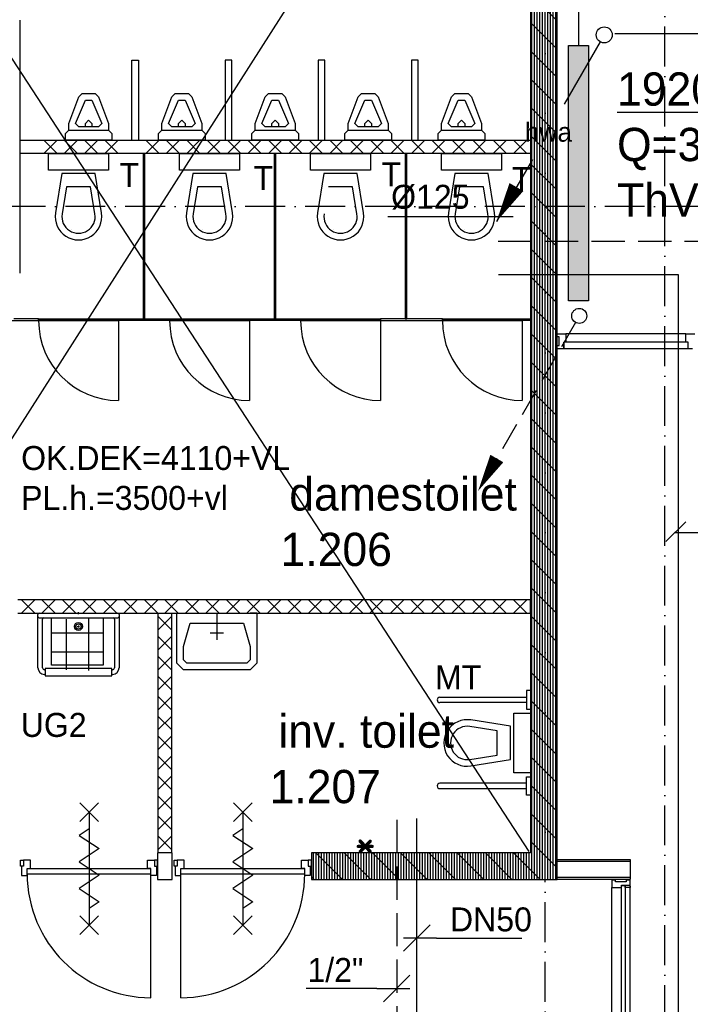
# Model space of a CAD drawing. Extents: x -41378 to 114803, y -24080 to 82188.
# Tile 55 of 137: x 11845 to 16882, y 45834 to 53231. Entities that reach past the tile are written whole.
import ezdxf
from ezdxf.enums import TextEntityAlignment as Align

# ---------------------------------------------------------------- set-up
doc = ezdxf.new("R2010")
doc.units = 0
doc.header["$LTSCALE"] = 50
for name, pattern in [('2322107', [2000, 1000, 1000]), ('2322108', [7, 5, -2]), ('2322122', [47, 40, -7]), ('DASHDOT', [9, 6, -1.5, 0, -1.5])]:
    doc.linetypes.add(name, pattern=pattern)
doc.layers.get('0').update_dxf_attribs({"linetype": 'CONTINUOUS'})
for name, color, linetype in [('AL$7----_STRAMIEN', 1, 'DASHDOT'), ('AL22----_BINNENWAND', 7, 'CONTINUOUS'), ('AL22----_CAMPINGWANDJE', 1, 'CONTINUOUS'), ('AL28----_KONSTRUKTIE', 3, 'CONTINUOUS'), ('AL31----_BUITENKOZ', 7, 'CONTINUOUS'), ('AL32----_BINNENKOZ', 7, 'CONTINUOUS'), ('AL32----_DRAAIRICHTING', 1, 'CONTINUOUS'), ('AL65----_BEVEILIGING', 7, 'CONTINUOUS'), ('AL74----_INRSANITAIR', 7, 'CONTINUOUS'), ('ALXA1---_RASTER50', 12, 'CONTINUOUS'), ('ALXA7---_KALKZVUIL', 1, 'CONTINUOUS'), ('ALXAB---_PREFABBETON', 1, 'CONTINUOUS'), ('ALXOU---_GLAS', 7, 'CONTINUOUS'), ('BOUW', 8, 'CONTINUOUS'), ('MAATV-SPARING', 1, 'CONTINUOUS'), ('WI561---', 1, 'CONTINUOUS'), ('WL521---', 4, 'CONTINUOUS'), ('WL561---', 4, 'CONTINUOUS'), ('WL561---_AANVOER', 4, 'CONTINUOUS'), ('WL561---_RETOUR', 4, 'CONTINUOUS'), ('WM$1----', 1, 'CONTINUOUS'), ('WM541---', 1, 'CONTINUOUS'), ('WM561---', 1, 'CONTINUOUS'), ('WM570---', 1, 'CONTINUOUS')]:
    doc.layers.add(name, color=color, linetype=linetype)
doc.layers.get('0').freeze()
doc.styles.add('BURO-018', font='BUROFONT.shx', dxfattribs={"height": 90})
doc.styles.add('BURO-025', font='BUROFONT.shx', dxfattribs={"height": 250})
doc.styles.get("Standard").update_dxf_attribs({"font": 'ISOCP'})

# ---------------------------------------------------------------- blocks, each defined once
blk = doc.blocks.new('LDV2')
at = {"color": 0, "linetype": 'CONTINUOUS'}
for p, q in [((-0.25, -0.433), (-2.5, -4.33)), ((-4.5, -7.794), (-6.75, -11.691))]:
    blk.add_line(p, q, dxfattribs=at)
blk.add_lwpolyline([(-6.75, -11.691, 0, 1, 0), (-5.5, -9.526, 1, 1, 0)], format="xyseb", dxfattribs=at)
blk.add_circle((0, 0), 0.5, dxfattribs=at)
at = {"color": 0, "linetype": 'CONTINUOUS', "style": 'BURO-018'}
blk.add_attdef('LD_TEXT1', text='', height=1.8, dxfattribs=at).set_placement((-3.5, -6.062), align=Align.MIDDLE)
blk = doc.blocks.new('LDV2108')
at = {"color": 0, "linetype": 'CONTINUOUS'}
for p, q in [((-0.25, -0.433), (-1.187, -2.057)), ((-1.562, -2.706), (-2.5, -4.33)), ((-2.875, -4.98), (-3.812, -6.603)), ((-4.187, -7.253), (-5.125, -8.877)), ((-5.5, -9.526), (-6.437, -11.15))]:
    blk.add_line(p, q, dxfattribs=at)
blk.add_lwpolyline([(-6.75, -11.691, 0, 1, 0), (-5.5, -9.526, 1, 1, 0)], format="xyseb", dxfattribs=at)
blk.add_circle((0, 0), 0.5, dxfattribs=at)
blk = doc.blocks.new('CVRINFO2')
at = {"color": 0, "linetype": 'CONTINUOUS', "style": 'BURO-025'}
for tag, p in [('CV_TEXT125', (0, 0)), ('CV_TEXT225', (0, -4.167)), ('CV_TEXT325', (0, -8.333)), ('CV_TEXT425', (0, -12.5))]:
    blk.add_attdef(tag, p, '', height=2.5, dxfattribs=at)
blk = doc.blocks.new('*U263', base_point=(14676.5, 45951.7))
at = {"color": 0, "linetype": 'CONTINUOUS'}
for p, q in [((14776.5, 46051.7), (14576.5, 45851.7)), ((14526.5, 45951.7), (13996.5, 45951.7)), ((14526.5, 45951.7), (14776.5, 45951.7))]:
    blk.add_line(p, q, dxfattribs=at)
at = {"color": 0, "linetype": 'CONTINUOUS', "style": 'BURO-018'}
blk.add_text('1/2"', height=180, dxfattribs=at).set_placement((14426.5, 46001.7), align=Align.RIGHT)
blk = doc.blocks.new('*U264', base_point=(14826.9, 46331.8))
at = {"color": 0, "linetype": 'CONTINUOUS'}
for p, q in [((14926.9, 46431.8), (14726.9, 46231.8)), ((14976.9, 46331.8), (14726.9, 46331.8)), ((14976.9, 46331.8), (15616.8, 46331.8))]:
    blk.add_line(p, q, dxfattribs=at)
at = {"color": 0, "linetype": 'CONTINUOUS', "style": 'BURO-018'}
blk.add_text('DN50', height=180, dxfattribs=at).set_placement((15076.9, 46381.8))

msp = doc.modelspace()

# ---------------------------------------------------------------- hatches: boundary and pattern name
at = {"layer": 'WL561---'}
h = msp.add_hatch(color=256, dxfattribs=at)
h.paths.add_polyline_path([(16116.6, 52910.8), (15966.6, 52651), (15966.6, 51827.3), (16116.6, 51827.3)])
h.paths.add_polyline_path([(16116.6, 51567.2), (15966.6, 51567.2), (15966.6, 51315.4), (16116.6, 51315.4)])
h.paths.add_polyline_path([(16116.6, 51827.3), (15966.6, 51827.3), (15966.6, 51567.2), (16116.6, 51567.2)])
h.paths.add_polyline_path([(16116.6, 51315.4), (15966.6, 51315.4), (15966.6, 51118.6), (16116.6, 51118.6)])
h.paths.add_polyline_path([(16116.6, 52910.8), (16116.6, 53038.6), (15966.6, 53038.6), (15966.6, 52651)])
h.paths.add_polyline_path([(15610.5, 52278), (16021, 52278), (16021, 52501.5), (15610.5, 52501.5)], flags=9)

# ---------------------------------------------------------------- linework, layer by layer
at = {"layer": 'AL$7----_STRAMIEN', "color": 1}
for p, q in [((16691, 41627.3), (16691, 80064.7)), ((112410.4, 51827.3), (-35182.3, 51827.3))]:
    msp.add_line(p, q, dxfattribs=at)
msp.add_lwpolyline([(15791, 24247), (15791, 64727.3)], dxfattribs=at)
at = {"layer": 'AL22----_BINNENWAND', "color": 8}
for p, q in [((11845, 53227), (11845, 51326.8)), ((11845, 52326.8), (15681, 52326.8)), ((15681, 52326.8), (15681, 52226.8)), ((15681, 52226.8), (11845, 52226.8)), ((15681, 48872.5), (11831, 48872.5)), ((15681, 48772.5), (15681, 48872.5)), ((11831, 48772.5), (15681, 48772.5)), ((12884.2, 46972.3), (12884.2, 48772.5)), ((12884.2, 48772.5), (12984.2, 48772.5)), ((12984.2, 48772.5), (12984.2, 46972.3)), ((12984.2, 46972.3), (12884.2, 46972.3)), ((15881, 46772.5), (15881, 46922.5)), ((15881, 46922.5), (16431, 46922.5)), ((16431, 46922.5), (16431, 46772.5)), ((16431, 46772.5), (15881, 46772.5))]:
    msp.add_line(p, q, dxfattribs=at)
at = {"layer": 'AL22----_BINNENWAND', "color": 8, "linetype": 'CONTINUOUS'}
for p, q in [((16431, 46907.5), (15881, 46907.5)), ((16431, 46787.5), (15881, 46787.5))]:
    msp.add_line(p, q, dxfattribs=at)
at = {"layer": 'AL22----_CAMPINGWANDJE', "color": 8}
for p, q in [((12772.5, 52226.8), (12772.5, 50983.3)), ((12785.5, 52226.8), (12772.5, 52226.8)), ((12785.5, 50983.3), (12785.5, 52226.8)), ((13756.5, 52226.8), (13756.5, 50983.3)), ((13769.5, 52226.8), (13756.5, 52226.8)), ((13769.5, 50983.3), (13769.5, 52226.8)), ((14740.5, 52226.8), (14740.5, 50983.3)), ((14753.5, 52226.8), (14740.5, 52226.8)), ((14753.5, 50983.3), (14753.5, 52226.8)), ((11788.5, 50970.3), (11987, 50970.3)), ((11987, 50983.3), (11801.5, 50983.3)), ((11987, 50970.3), (11987, 50983.3)), ((12772.5, 50983.3), (12785.5, 50983.3)), ((13756.5, 50983.3), (13769.5, 50983.3)), ((15020, 50983.3), (14555, 50983.3)), ((14555, 50983.3), (14555, 50970.3)), ((14555, 50970.3), (15020, 50970.3)), ((14740.5, 50983.3), (14753.5, 50983.3)), ((15020, 50970.3), (15020, 50983.3)), ((15620, 50983.3), (15680, 50983.3)), ((15620, 50970.3), (15620, 50983.3)), ((15680, 50970.3), (15620, 50970.3)), ((15680, 50983.3), (15680, 50970.3))]:
    msp.add_line(p, q, dxfattribs=at)
at = {"layer": 'AL28----_KONSTRUKTIE', "color": 8, "linetype": 'CONTINUOUS'}
for p, q in [((15881, 46772.3), (15881, 56372.3)), ((15681, 56172.3), (15681, 46972.3)), ((15681, 46972.3), (14035.7, 46972.3)), ((14035.7, 46972.3), (14035.7, 46772.3)), ((14035.7, 46772.3), (15881, 46772.3))]:
    msp.add_line(p, q, dxfattribs=at)
at = {"layer": 'AL28----_KONSTRUKTIE', "color": 8}
for p, q in [((12989.7, 46972.3), (12881, 46972.3)), ((12881, 46972.3), (12881, 46772.3)), ((12989.7, 46772.3), (12989.7, 46972.3)), ((12881, 46772.3), (12989.7, 46772.3))]:
    msp.add_line(p, q, dxfattribs=at)
at = {"layer": 'AL31----_BUITENKOZ', "color": 8, "linetype": 'CONTINUOUS'}
for p, q in [((16298, 46767.5), (16292, 46767.5)), ((16292, 46767.5), (16292, 46748.5)), ((16312, 46767.5), (16298, 46767.5)), ((16321, 46767.5), (16312, 46767.5)), ((16312, 46767.5), (16312, 46767.5)), ((16321, 46753.5), (16321, 46767.5)), ((16401, 46753.5), (16321, 46753.5)), ((16411, 46767.5), (16401, 46767.5)), ((16401, 46767.5), (16401, 46753.5)), ((16425, 46767.5), (16411, 46767.5)), ((16411, 46767.5), (16411, 46767.5)), ((16431, 46767.5), (16425, 46767.5)), ((16431, 46728.5), (16431, 46767.5)), ((16292, 46748.5), (16292, 46711.5)), ((16292, 46711.5), (16299, 46711.5)), ((16299, 46711.5), (16303, 46711.5)), ((16303, 46711.5), (16311, 46711.5)), ((16311, 46711.5), (16364, 46711.5)), ((16364, 46711.5), (16364, 46728.5)), ((16364, 46728.5), (16431, 46728.5)), ((16394, 46728.5), (16426, 46728.5)), ((16394, 46711.5), (16394, 46728.5)), ((16431, 46711.5), (16394, 46711.5)), ((16426, 46728.5), (16426, 46723.5)), ((16426, 46723.5), (16431, 46723.5)), ((16431, 46723.5), (16431, 46711.5))]:
    msp.add_line(p, q, dxfattribs=at)
at = {"layer": 'AL31----_BUITENKOZ', "color": 8}
for p, q in [((16292, 45497.5), (16292, 46711.5)), ((16431, 45497.5), (16431, 46711.5))]:
    msp.add_line(p, q, dxfattribs=at)
at = {"layer": 'AL32----_BINNENKOZ', "color": 8}
for p, q in [((11987, 50983.3), (12587, 50983.3)), ((11987, 50970.3), (11987, 50983.3)), ((12587, 50970.3), (11987, 50970.3)), ((12587, 50983.3), (12587, 50970.3)), ((12971, 50983.3), (13571, 50983.3)), ((12971, 50970.3), (12971, 50983.3)), ((13571, 50970.3), (12971, 50970.3)), ((13571, 50983.3), (13571, 50970.3)), ((13955, 50983.3), (14555, 50983.3)), ((13955, 50970.3), (13955, 50983.3)), ((14555, 50970.3), (13955, 50970.3)), ((14555, 50983.3), (14555, 50970.3)), ((15020, 50983.3), (15620, 50983.3)), ((15020, 50970.3), (15020, 50983.3)), ((15620, 50970.3), (15020, 50970.3)), ((15620, 50983.3), (15620, 50970.3)), ((15881, 50849.5), (15881, 50871.5)), ((15881, 50871.5), (15948, 50871.5)), ((15897, 50849.5), (15881, 50849.5)), ((15897, 50782.5), (15897, 50849.5)), ((15948, 50871.5), (15948, 50808.5)), ((16848.5, 50871.5), (15948, 50871.5)), ((16848.5, 50808.5), (16848.5, 50871.5)), ((16848.5, 50871.5), (16915.5, 50871.5)), ((15881, 50757.5), (15881, 50782.5)), ((15881, 50782.5), (15897, 50782.5)), ((15931, 50757.5), (15881, 50757.5)), ((15931, 50757.5), (15931, 50808.5)), ((15948, 50808.5), (15931, 50808.5)), ((15931, 50808.5), (15931, 50757.5)), ((16865.5, 50757.5), (15931, 50757.5)), ((16848.5, 50808.5), (15948, 50808.5)), ((16865.5, 50808.5), (16848.5, 50808.5)), ((16865.5, 50757.5), (16865.5, 50808.5)), ((16898.5, 50757.5), (16865.5, 50757.5)), ((11851, 46872.3), (11851, 46916.3)), ((11851, 46916.3), (11874, 46916.3)), ((11926, 46916.3), (11874, 46916.3)), ((11874, 46916.3), (11874, 46872.3)), ((11926, 46853.3), (11926, 46916.3)), ((12806, 46853.3), (12806, 46916.3)), ((12806, 46916.3), (12858, 46916.3)), ((12881, 46916.3), (12858, 46916.3)), ((12858, 46916.3), (12858, 46872.3)), ((12881, 46872.3), (12881, 46916.3)), ((13005.7, 46872.3), (13005.7, 46916.3)), ((13005.7, 46916.3), (13028.7, 46916.3)), ((13080.7, 46916.3), (13028.7, 46916.3)), ((13028.7, 46916.3), (13028.7, 46872.3)), ((13080.7, 46853.3), (13080.7, 46916.3)), ((13960.7, 46853.3), (13960.7, 46916.3)), ((13960.7, 46916.3), (14012.7, 46916.3)), ((14035.7, 46916.3), (14012.7, 46916.3)), ((14012.7, 46916.3), (14012.7, 46872.3)), ((14035.7, 46872.3), (14035.7, 46916.3)), ((11874, 46872.3), (11851, 46872.3)), ((11874, 46872.3), (11859, 46872.3)), ((11859, 46872.3), (11859, 46802.3)), ((11901, 46853.3), (12831, 46853.3)), ((11901, 46802.3), (11901, 46853.3)), ((11901, 46853.3), (11926, 46853.3)), ((12831, 46853.3), (12806, 46853.3)), ((12831, 46802.3), (12831, 46853.3)), ((12858, 46872.3), (12881, 46872.3)), ((12858, 46872.3), (12873, 46872.3)), ((12873, 46872.3), (12873, 46802.3)), ((13028.7, 46872.3), (13005.7, 46872.3)), ((13028.7, 46872.3), (13013.7, 46872.3)), ((13013.7, 46872.3), (13013.7, 46802.3)), ((13055.7, 46802.3), (13055.7, 46853.3)), ((13055.7, 46853.3), (13080.7, 46853.3)), ((13055.7, 46853.3), (13985.7, 46853.3)), ((13985.7, 46853.3), (13960.7, 46853.3)), ((13985.7, 46802.3), (13985.7, 46853.3)), ((14012.7, 46872.3), (14035.7, 46872.3)), ((14012.7, 46872.3), (14027.7, 46872.3)), ((14027.7, 46872.3), (14027.7, 46802.3)), ((11859, 46802.3), (11901, 46802.3)), ((11901, 46813.3), (12831, 46813.3)), ((12831, 45883.3), (12831, 46813.3)), ((12873, 46802.3), (12831, 46802.3)), ((13013.7, 46802.3), (13055.7, 46802.3)), ((13055.7, 45883.3), (13055.7, 46813.3)), ((13055.7, 46813.3), (13985.7, 46813.3)), ((14027.7, 46802.3), (13985.7, 46802.3))]:
    msp.add_line(p, q, dxfattribs=at)
for centre, start, end in [((12831, 46813.3), 180, 270), ((13055.7, 46813.3), 270, 0)]:
    msp.add_arc(centre, 930, start, end, dxfattribs=at)
at = {"layer": 'AL32----_DRAAIRICHTING', "color": 8}
for p, q in [((11987, 50970.3), (12587, 50970.3)), ((12587, 50970.3), (12587, 50983.3)), ((12587, 50983.3), (12971, 50983.3)), ((12587, 50970.3), (12587, 50370.3)), ((12971, 50970.3), (12587, 50970.3)), ((12971, 50983.3), (12971, 50970.3)), ((12971, 50970.3), (13571, 50970.3)), ((13571, 50970.3), (13571, 50983.3)), ((13571, 50983.3), (13955, 50983.3)), ((13955, 50970.3), (13571, 50970.3)), ((13571, 50970.3), (13571, 50370.3)), ((13955, 50983.3), (13955, 50970.3)), ((13955, 50970.3), (14555, 50970.3)), ((14555, 50970.3), (14555, 50370.3)), ((15020, 50970.3), (15620, 50970.3)), ((15620, 50970.3), (15620, 50370.3))]:
    msp.add_line(p, q, dxfattribs=at)
for centre in [(12587, 50970.3), (13571, 50970.3), (14555, 50970.3), (15620, 50970.3)]:
    msp.add_arc(centre, 600, 180, 270, dxfattribs=at)
at = {"layer": 'AL65----_BEVEILIGING', "color": 8, "linetype": 'CONTINUOUS'}
for p, q in [((12436, 47348.3), (12296, 47208.3)), ((12296, 47348.3), (12436, 47208.3)), ((12366, 47278.3), (12366, 46428.3)), ((12366, 47153.3), (12291, 47103.3)), ((12291, 47103.3), (12441, 47003.3)), ((12441, 47003.3), (12366, 46953.3)), ((12366, 46953.3), (12291, 46903.3)), ((12291, 46903.3), (12441, 46803.3)), ((12441, 46803.3), (12366, 46753.3)), ((12366, 46753.3), (12291, 46703.3)), ((12291, 46703.3), (12441, 46603.3)), ((12441, 46603.3), (12366, 46553.3)), ((12436, 46498.3), (12296, 46358.3)), ((12296, 46498.3), (12436, 46358.3))]:
    msp.add_line(p, q, dxfattribs=at)
for points in [[(13450.7, 47348.3), (13590.7, 47208.3)], [(13590.7, 47348.3), (13450.7, 47208.3)], [(13520.7, 47278.3), (13520.7, 46428.3)], [(13520.7, 47153.3), (13445.7, 47103.3), (13595.7, 47003.3), (13520.7, 46953.3)], [(13520.7, 46953.3), (13445.7, 46903.3), (13595.7, 46803.3), (13520.7, 46753.3)], [(13520.7, 46753.3), (13445.7, 46703.3), (13595.7, 46603.3), (13520.7, 46553.3)], [(13450.7, 46498.3), (13590.7, 46358.3)], [(13590.7, 46498.3), (13450.7, 46358.3)]]:
    msp.add_lwpolyline(points, dxfattribs=at)
at = {"layer": 'AL74----_INRSANITAIR', "color": 8}
for p, q in [((12688, 52326.8), (12688, 52926.8)), ((12688, 52926.8), (12738, 52926.8)), ((12738, 52926.8), (12738, 52326.8)), ((13388, 52926.8), (13388, 52326.8)), ((13438, 52926.8), (13388, 52926.8)), ((13438, 52326.8), (13438, 52926.8)), ((14088, 52926.8), (14088, 52326.8)), ((14138, 52926.8), (14088, 52926.8)), ((14138, 52326.8), (14138, 52926.8)), ((14788, 52926.8), (14788, 52326.8)), ((14838, 52926.8), (14788, 52926.8)), ((14838, 52326.8), (14838, 52926.8)), ((13388, 52326.8), (13438, 52326.8)), ((14088, 52326.8), (14138, 52326.8)), ((14788, 52326.8), (14838, 52326.8)), ((11981.5, 48362.5), (11981.5, 48762.5)), ((11991.5, 48772.5), (12581.5, 48772.5)), ((12286.5, 48765.2), (12286.5, 48779.8)), ((12591.5, 48762.5), (12591.5, 48362.5)), ((11991.5, 48737.5), (12581.5, 48737.5)), ((12016.5, 48362.5), (12016.5, 48727.5)), ((12286.5, 48680.4), (12286.5, 48664.5)), ((12556.5, 48727.5), (12556.5, 48362.5)), ((12276.9, 48672.5), (12295.4, 48672.5)), ((12036.5, 48347.5), (12031.5, 48347.5)), ((12036.5, 48312.5), (12031.5, 48312.5)), ((12536.5, 48357.5), (12036.5, 48357.5)), ((12036.5, 48357.5), (12036.5, 48302.5)), ((12536.5, 48302.5), (12536.5, 48357.5)), ((12541.5, 48347.5), (12536.5, 48347.5)), ((12541.5, 48312.5), (12536.5, 48312.5)), ((12036.5, 48302.5), (12536.5, 48302.5)), ((15681, 48190.6), (15651.8, 48190.6)), ((15651.8, 48190.6), (15651.8, 48050.6)), ((15001, 48140.6), (15651.8, 48140.6)), ((15651.8, 48100.6), (15001, 48100.6)), ((15651.8, 48050.6), (15681, 48050.6)), ((15651.8, 47494.1), (15001, 47494.1)), ((15651.8, 47404.1), (15651.8, 47544.1)), ((15651.8, 47544.1), (15681, 47544.1)), ((15001, 47454.1), (15651.8, 47454.1)), ((15681, 47404.1), (15651.8, 47404.1))]:
    msp.add_line(p, q, dxfattribs=at)
at = {"layer": 'AL74----_INRSANITAIR', "color": 8, "linetype": 'CONTINUOUS'}
for p, q in [((12288, 52651.8), (12313, 52676.8)), ((12313, 52676.8), (12413, 52676.8)), ((12413, 52676.8), (12413, 52676.8)), ((12413, 52676.8), (12438, 52651.8)), ((12988, 52651.8), (13013, 52676.8)), ((13013, 52676.8), (13113, 52676.8)), ((13113, 52676.8), (13113, 52676.8)), ((13113, 52676.8), (13138, 52651.8)), ((13688, 52651.8), (13713, 52676.8)), ((13713, 52676.8), (13813, 52676.8)), ((13813, 52676.8), (13813, 52676.8)), ((13813, 52676.8), (13838, 52651.8)), ((14388, 52651.8), (14413, 52676.8)), ((14413, 52676.8), (14513, 52676.8)), ((14513, 52676.8), (14513, 52676.8)), ((14513, 52676.8), (14538, 52651.8)), ((15088, 52651.8), (15113, 52676.8)), ((15113, 52676.8), (15213, 52676.8)), ((15213, 52676.8), (15213, 52676.8)), ((15213, 52676.8), (15238, 52651.8)), ((12213, 52451.8), (12288, 52651.8)), ((12263, 52451.8), (12338, 52626.8)), ((12288, 52651.8), (12288, 52651.8)), ((12338, 52626.8), (12388, 52626.8)), ((12388, 52626.8), (12463, 52451.8)), ((12438, 52651.8), (12513, 52451.8)), ((12913, 52451.8), (12988, 52651.8)), ((12963, 52451.8), (13038, 52626.8)), ((12988, 52651.8), (12988, 52651.8)), ((13038, 52626.8), (13088, 52626.8)), ((13088, 52626.8), (13163, 52451.8)), ((13138, 52651.8), (13213, 52451.8)), ((13613, 52451.8), (13688, 52651.8)), ((13663, 52451.8), (13738, 52626.8)), ((13688, 52651.8), (13688, 52651.8)), ((13738, 52626.8), (13788, 52626.8)), ((13788, 52626.8), (13863, 52451.8)), ((13838, 52651.8), (13913, 52451.8)), ((14313, 52451.8), (14388, 52651.8)), ((14363, 52451.8), (14438, 52626.8)), ((14388, 52651.8), (14388, 52651.8)), ((14438, 52626.8), (14488, 52626.8)), ((14488, 52626.8), (14563, 52451.8)), ((14538, 52651.8), (14613, 52451.8)), ((15013, 52451.8), (15088, 52651.8)), ((15063, 52451.8), (15138, 52626.8)), ((15088, 52651.8), (15088, 52651.8)), ((15138, 52626.8), (15188, 52626.8)), ((15188, 52626.8), (15263, 52451.8)), ((15238, 52651.8), (15313, 52451.8)), ((12213, 52401.8), (12213, 52451.8)), ((12288, 52426.8), (12263, 52451.8)), ((12263, 52451.8), (12263, 52451.8)), ((12338, 52451.8), (12363, 52476.8)), ((12338, 52426.8), (12338, 52451.8)), ((12363, 52476.8), (12388, 52451.8)), ((12388, 52451.8), (12388, 52426.8)), ((12463, 52451.8), (12438, 52426.8)), ((12513, 52451.8), (12513, 52401.8)), ((12913, 52401.8), (12913, 52451.8)), ((12988, 52426.8), (12963, 52451.8)), ((12963, 52451.8), (12963, 52451.8)), ((13038, 52451.8), (13063, 52476.8)), ((13038, 52426.8), (13038, 52451.8)), ((13063, 52476.8), (13088, 52451.8)), ((13088, 52451.8), (13088, 52426.8)), ((13163, 52451.8), (13138, 52426.8)), ((13213, 52451.8), (13213, 52401.8)), ((13613, 52401.8), (13613, 52451.8)), ((13688, 52426.8), (13663, 52451.8)), ((13663, 52451.8), (13663, 52451.8)), ((13738, 52451.8), (13763, 52476.8)), ((13738, 52426.8), (13738, 52451.8)), ((13763, 52476.8), (13788, 52451.8)), ((13788, 52451.8), (13788, 52426.8)), ((13863, 52451.8), (13838, 52426.8)), ((13913, 52451.8), (13913, 52401.8)), ((14313, 52401.8), (14313, 52451.8)), ((14388, 52426.8), (14363, 52451.8)), ((14363, 52451.8), (14363, 52451.8)), ((14438, 52451.8), (14463, 52476.8)), ((14438, 52426.8), (14438, 52451.8)), ((14463, 52476.8), (14488, 52451.8)), ((14488, 52451.8), (14488, 52426.8)), ((14563, 52451.8), (14538, 52426.8)), ((14613, 52451.8), (14613, 52401.8)), ((15013, 52401.8), (15013, 52451.8)), ((15088, 52426.8), (15063, 52451.8)), ((15063, 52451.8), (15063, 52451.8)), ((15138, 52451.8), (15163, 52476.8)), ((15138, 52426.8), (15138, 52451.8)), ((15163, 52476.8), (15188, 52451.8)), ((15188, 52451.8), (15188, 52426.8)), ((15263, 52451.8), (15238, 52426.8)), ((15313, 52451.8), (15313, 52401.8)), ((12188, 52376.8), (12213, 52401.8)), ((12188, 52326.8), (12188, 52376.8)), ((12213, 52401.8), (12213, 52401.8)), ((12213, 52401.8), (12513, 52401.8)), ((12438, 52426.8), (12288, 52426.8)), ((12513, 52401.8), (12538, 52376.8)), ((12538, 52376.8), (12538, 52326.8)), ((12888, 52376.8), (12913, 52401.8)), ((12888, 52326.8), (12888, 52376.8)), ((12913, 52401.8), (12913, 52401.8)), ((12913, 52401.8), (13213, 52401.8)), ((13138, 52426.8), (12988, 52426.8)), ((13213, 52401.8), (13238, 52376.8)), ((13238, 52376.8), (13238, 52326.8)), ((13588, 52376.8), (13613, 52401.8)), ((13588, 52326.8), (13588, 52376.8)), ((13613, 52401.8), (13613, 52401.8)), ((13613, 52401.8), (13913, 52401.8)), ((13838, 52426.8), (13688, 52426.8)), ((13913, 52401.8), (13938, 52376.8)), ((13938, 52376.8), (13938, 52326.8)), ((14288, 52376.8), (14313, 52401.8)), ((14288, 52326.8), (14288, 52376.8)), ((14313, 52401.8), (14313, 52401.8)), ((14313, 52401.8), (14613, 52401.8)), ((14538, 52426.8), (14388, 52426.8)), ((14613, 52401.8), (14638, 52376.8)), ((14638, 52376.8), (14638, 52326.8)), ((14988, 52376.8), (15013, 52401.8)), ((14988, 52326.8), (14988, 52376.8)), ((15013, 52401.8), (15013, 52401.8)), ((15013, 52401.8), (15313, 52401.8)), ((15238, 52426.8), (15088, 52426.8)), ((15313, 52401.8), (15338, 52376.8)), ((15338, 52376.8), (15338, 52326.8)), ((12538, 52326.8), (12188, 52326.8)), ((13238, 52326.8), (12888, 52326.8)), ((13938, 52326.8), (13588, 52326.8)), ((14638, 52326.8), (14288, 52326.8)), ((15338, 52326.8), (14988, 52326.8)), ((12062, 52101.8), (12062, 52226.8)), ((12062, 52226.8), (12512, 52226.8)), ((12512, 52226.8), (12512, 52101.8)), ((13046, 52101.8), (13046, 52226.8)), ((13046, 52226.8), (13496, 52226.8)), ((13496, 52226.8), (13496, 52101.8)), ((14030, 52101.8), (14030, 52226.8)), ((14030, 52226.8), (14480, 52226.8)), ((14480, 52226.8), (14480, 52101.8)), ((15014, 52101.8), (15014, 52226.8)), ((15014, 52226.8), (15464, 52226.8)), ((15464, 52226.8), (15464, 52101.8)), ((12512, 52101.8), (12062, 52101.8)), ((13496, 52101.8), (13046, 52101.8)), ((14480, 52101.8), (14030, 52101.8)), ((15464, 52101.8), (15014, 52101.8)), ((12162, 52076.8), (12114.2, 51779.6)), ((12412, 52076.8), (12162, 52076.8)), ((12459.8, 51779.6), (12412, 52076.8)), ((13146, 52076.8), (13098.2, 51779.6)), ((13396, 52076.8), (13146, 52076.8)), ((13443.8, 51779.6), (13396, 52076.8)), ((14130, 52076.8), (14082.2, 51779.6)), ((14380, 52076.8), (14130, 52076.8)), ((14427.8, 51779.6), (14380, 52076.8)), ((15114, 52076.8), (15066.2, 51779.6)), ((15364, 52076.8), (15114, 52076.8)), ((15411.8, 51779.6), (15364, 52076.8)), ((12196.6, 51976.8), (12163.6, 51771.7)), ((12377.4, 51976.8), (12196.6, 51976.8)), ((12410.4, 51771.7), (12377.4, 51976.8)), ((13180.6, 51976.8), (13147.6, 51771.7)), ((13361.4, 51976.8), (13180.6, 51976.8)), ((13394.4, 51771.7), (13361.4, 51976.8)), ((14345.4, 51976.8), (14164.6, 51976.8)), ((14378.4, 51771.7), (14345.4, 51976.8)), ((15148.6, 51976.8), (15115.6, 51771.7)), ((15329.4, 51976.8), (15148.6, 51976.8)), ((15362.4, 51771.7), (15329.4, 51976.8)), ((12112, 51826.8), (12112, 51826.8)), ((15064, 51826.8), (15064, 51826.8)), ((12237, 51651.8), (12237, 51651.8)), ((13221, 51651.8), (13221, 51651.8)), ((14205, 51651.8), (14205, 51651.8)), ((15189, 51651.8), (15189, 51651.8)), ((13026.2, 48522.5), (13026.2, 48772.5)), ((13026.2, 48772.5), (13626.2, 48772.5)), ((13626.2, 48772.5), (13576.2, 48772.5)), ((13626.2, 48772.5), (13626.2, 48522.5)), ((12085, 48381.6), (12085, 48731.7)), ((12193.6, 48728.4), (12193.6, 48346)), ((12362.8, 48731.7), (12362.8, 48342.7)), ((12473, 48733.3), (12473, 48381.6)), ((13076.2, 48522.5), (13126.2, 48697.5)), ((13126.2, 48697.5), (13526.2, 48697.5)), ((13526.2, 48697.5), (13576.2, 48522.5)), ((12473, 48623.1), (12085, 48623.1)), ((12473, 48480.5), (12085, 48480.5)), ((13026.2, 48397.5), (13026.2, 48522.5)), ((13076.2, 48422.5), (13076.2, 48522.5)), ((13576.2, 48522.5), (13576.2, 48422.5)), ((13626.2, 48522.5), (13626.2, 48397.5)), ((12473, 48381.6), (12085, 48381.6)), ((13076.2, 48347.5), (13026.2, 48397.5)), ((13101.2, 48397.5), (13076.2, 48422.5)), ((13076.2, 48422.5), (13076.2, 48422.5)), ((13551.2, 48397.5), (13101.2, 48397.5)), ((13101.2, 48397.5), (13101.2, 48397.5)), ((13576.2, 48422.5), (13551.2, 48397.5)), ((13551.2, 48397.5), (13551.2, 48397.5)), ((13576.2, 48422.5), (13576.2, 48422.5)), ((13626.2, 48397.5), (13576.2, 48347.5)), ((13576.2, 48347.5), (13076.2, 48347.5)), ((15556, 47572.3), (15556, 48022.3)), ((15556, 48022.3), (15681, 48022.3)), ((15681, 48022.3), (15681, 47572.3)), ((15531, 47922.3), (15233.8, 47970.1)), ((15431, 47887.8), (15225.8, 47920.7)), ((15431, 47706.9), (15431, 47887.8)), ((15531, 47672.3), (15531, 47922.3)), ((15225.8, 47673.9), (15431, 47706.9)), ((15233.8, 47624.6), (15531, 47672.3)), ((15681, 47572.3), (15556, 47572.3))]:
    msp.add_line(p, q, dxfattribs=at)
for points in [[(13326.2, 48772.5), (13326.2, 48572.5)], [(13376.2, 48622.5), (13276.2, 48622.5)]]:
    msp.add_lwpolyline(points, dxfattribs=at)
at = {"layer": 'AL74----_INRSANITAIR', "color": 8}
for radius in [30, 20]:
    msp.add_circle((12286.5, 48672.5), radius, dxfattribs=at)
at = {"layer": 'AL74----_INRSANITAIR', "color": 8, "linetype": 'CONTINUOUS'}
for centre, radius, start, end in [((12287, 51751.8), 175, 170.86729, 9.13271), ((12287, 51751.8), 125, 170.86729, 9.13271), ((13271, 51751.8), 175, 170.86729, 9.13271), ((13271, 51751.8), 125, 170.86729, 9.13271), ((14255, 51751.8), 175, 170.86729, 9.13271), ((14255, 51751.8), 125, 170.86729, 9.13271), ((15239, 51751.8), 175, 170.86729, 9.13271), ((15239, 51751.8), 125, 170.86729, 9.13271), ((15206, 47797.3), 175, 80.86729, 279.13271), ((15206, 47797.3), 125, 80.86729, 279.13271)]:
    msp.add_arc(centre, radius, start, end, dxfattribs=at)
at = {"layer": 'AL74----_INRSANITAIR', "color": 8}
for centre, radius, start, end in [((11991.5, 48762.5), 10, 90, 180), ((12581.5, 48762.5), 10, 0, 90), ((11991.5, 48747.5), 10, 180, 270), ((12026.5, 48727.5), 10, 90, 180), ((12546.5, 48727.5), 10, 0, 90), ((12581.5, 48747.5), 10, 270, 0), ((12031.5, 48362.5), 50, 180, 270), ((12031.5, 48362.5), 15, 180, 270), ((12541.5, 48362.5), 50, 270, 0), ((12541.5, 48362.5), 15, 270, 0), ((15001, 48120.6), 20, 90, 270), ((15001, 47474.1), 20, 90, 270)]:
    msp.add_arc(centre, radius, start, end, dxfattribs=at)
at = {"layer": 'ALXA1---_RASTER50', "color": 8}
for p, q in [((15691, 46772.3), (15691, 56372.3)), ((15711, 46772.3), (15711, 56372.3)), ((15731, 46772.3), (15731, 56372.3)), ((15751, 46772.3), (15751, 56372.3)), ((15771, 46772.3), (15771, 56372.3)), ((15791, 46772.3), (15791, 56372.3)), ((15811, 46772.3), (15811, 56372.3)), ((15831, 46772.3), (15831, 56372.3)), ((15851, 46772.3), (15851, 56372.3)), ((15871, 46772.3), (15871, 56372.3)), ((14051, 46772.3), (14051, 46972.3)), ((14071, 46772.3), (14071, 46972.3)), ((14091, 46772.3), (14091, 46972.3)), ((14111, 46772.3), (14111, 46972.3)), ((14131, 46772.3), (14131, 46972.3)), ((14151, 46772.3), (14151, 46972.3)), ((14171, 46772.3), (14171, 46972.3)), ((14191, 46772.3), (14191, 46972.3)), ((14211, 46772.3), (14211, 46972.3)), ((14231, 46772.3), (14231, 46972.3)), ((14251, 46772.3), (14251, 46972.3)), ((14271, 46772.3), (14271, 46972.3)), ((14291, 46772.3), (14291, 46972.3)), ((14311, 46772.3), (14311, 46972.3)), ((14331, 46772.3), (14331, 46972.3)), ((14351, 46772.3), (14351, 46972.3)), ((14371, 46772.3), (14371, 46972.3)), ((14391, 46772.3), (14391, 46972.3)), ((14411, 46772.3), (14411, 46972.3)), ((14431, 46772.3), (14431, 46972.3)), ((14451, 46772.3), (14451, 46972.3)), ((14471, 46772.3), (14471, 46972.3)), ((14491, 46772.3), (14491, 46972.3)), ((14511, 46772.3), (14511, 46972.3)), ((14531, 46772.3), (14531, 46972.3)), ((14551, 46772.3), (14551, 46972.3)), ((14571, 46772.3), (14571, 46972.3)), ((14591, 46772.3), (14591, 46972.3)), ((14611, 46772.3), (14611, 46972.3)), ((14631, 46772.3), (14631, 46972.3)), ((14651, 46772.3), (14651, 46972.3)), ((14671, 46772.3), (14671, 46972.3)), ((14691, 46772.3), (14691, 46972.3)), ((14711, 46772.3), (14711, 46972.3)), ((14731, 46772.3), (14731, 46972.3)), ((14751, 46772.3), (14751, 46972.3)), ((14771, 46772.3), (14771, 46972.3)), ((14791, 46772.3), (14791, 46972.3)), ((14811, 46772.3), (14811, 46972.3)), ((14831, 46772.3), (14831, 46972.3)), ((14851, 46772.3), (14851, 46972.3)), ((14871, 46772.3), (14871, 46972.3)), ((14891, 46772.3), (14891, 46972.3)), ((14911, 46772.3), (14911, 46972.3)), ((14931, 46772.3), (14931, 46972.3)), ((14951, 46772.3), (14951, 46972.3)), ((14971, 46772.3), (14971, 46972.3)), ((14991, 46772.3), (14991, 46972.3)), ((15011, 46772.3), (15011, 46972.3)), ((15031, 46772.3), (15031, 46972.3)), ((15051, 46772.3), (15051, 46972.3)), ((15071, 46772.3), (15071, 46972.3)), ((15091, 46772.3), (15091, 46972.3)), ((15111, 46772.3), (15111, 46972.3)), ((15131, 46772.3), (15131, 46972.3)), ((15151, 46772.3), (15151, 46972.3)), ((15171, 46772.3), (15171, 46972.3)), ((15191, 46772.3), (15191, 46972.3)), ((15211, 46772.3), (15211, 46972.3)), ((15231, 46772.3), (15231, 46972.3)), ((15251, 46772.3), (15251, 46972.3)), ((15271, 46772.3), (15271, 46972.3)), ((15291, 46772.3), (15291, 46972.3)), ((15311, 46772.3), (15311, 46972.3)), ((15331, 46772.3), (15331, 46972.3)), ((15351, 46772.3), (15351, 46972.3)), ((15371, 46772.3), (15371, 46972.3)), ((15391, 46772.3), (15391, 46972.3)), ((15411, 46772.3), (15411, 46972.3)), ((15431, 46772.3), (15431, 46972.3)), ((15451, 46772.3), (15451, 46972.3)), ((15471, 46772.3), (15471, 46972.3)), ((15491, 46772.3), (15491, 46972.3)), ((15511, 46772.3), (15511, 46972.3)), ((15531, 46772.3), (15531, 46972.3)), ((15551, 46772.3), (15551, 46972.3)), ((15571, 46772.3), (15571, 46972.3)), ((15591, 46772.3), (15591, 46972.3)), ((15611, 46772.3), (15611, 46972.3)), ((15631, 46772.3), (15631, 46972.3)), ((15651, 46772.3), (15651, 46972.3)), ((15671, 46772.3), (15671, 46972.3))]:
    msp.add_line(p, q, dxfattribs=at)
at = {"layer": 'ALXA7---_KALKZVUIL', "color": 8}
for p, q in [((12025.2, 52226.8), (12125.2, 52326.8)), ((12125.2, 52226.8), (12025.2, 52326.8)), ((12178.6, 52226.8), (12278.6, 52326.8)), ((12278.6, 52226.8), (12178.6, 52326.8)), ((12332, 52226.8), (12432, 52326.8)), ((12432, 52226.8), (12332, 52326.8)), ((12485.5, 52226.8), (12585.5, 52326.8)), ((12585.5, 52226.8), (12485.5, 52326.8)), ((12792.4, 52226.8), (12892.4, 52326.8)), ((12892.4, 52226.8), (12792.4, 52326.8)), ((12945.8, 52226.8), (13045.8, 52326.8)), ((13045.8, 52226.8), (12945.8, 52326.8)), ((13099.2, 52226.8), (13199.2, 52326.8)), ((13199.2, 52226.8), (13099.2, 52326.8)), ((13252.7, 52226.8), (13352.7, 52326.8)), ((13352.7, 52226.8), (13252.7, 52326.8)), ((13406.1, 52226.8), (13506.1, 52326.8)), ((13506.1, 52226.8), (13406.1, 52326.8)), ((13559.6, 52226.8), (13659.6, 52326.8)), ((13659.6, 52226.8), (13559.6, 52326.8)), ((13713, 52226.8), (13813, 52326.8)), ((13813, 52226.8), (13713, 52326.8)), ((13866.4, 52226.8), (13966.4, 52326.8)), ((13966.4, 52226.8), (13866.4, 52326.8)), ((14019.9, 52226.8), (14119.9, 52326.8)), ((14119.9, 52226.8), (14019.9, 52326.8)), ((14173.3, 52226.8), (14273.3, 52326.8)), ((14273.3, 52226.8), (14173.3, 52326.8)), ((14326.8, 52226.8), (14426.8, 52326.8)), ((14426.8, 52226.8), (14326.8, 52326.8)), ((14480.2, 52226.8), (14580.2, 52326.8)), ((14580.2, 52226.8), (14480.2, 52326.8)), ((14633.6, 52226.8), (14733.6, 52326.8)), ((14733.6, 52226.8), (14633.6, 52326.8)), ((14787.1, 52226.8), (14887.1, 52326.8)), ((14887.1, 52226.8), (14787.1, 52326.8)), ((14940.5, 52226.8), (15040.5, 52326.8)), ((15040.5, 52226.8), (14940.5, 52326.8)), ((15094, 52226.8), (15194, 52326.8)), ((15194, 52226.8), (15094, 52326.8)), ((15247.4, 52226.8), (15347.4, 52326.8)), ((15347.4, 52226.8), (15247.4, 52326.8)), ((15400.8, 52226.8), (15500.8, 52326.8)), ((15500.8, 52226.8), (15400.8, 52326.8)), ((15554.3, 52226.8), (15654.3, 52326.8)), ((15654.3, 52226.8), (15554.3, 52326.8)), ((11858, 48772.5), (11958, 48872.5)), ((11958, 48772.5), (11858, 48872.5)), ((12012, 48772.5), (12112, 48872.5)), ((12112, 48772.5), (12012, 48872.5)), ((12166, 48772.5), (12266, 48872.5)), ((12266, 48772.5), (12166, 48872.5)), ((12320, 48772.5), (12420, 48872.5)), ((12420, 48772.5), (12320, 48872.5)), ((12474, 48772.5), (12574, 48872.5)), ((12574, 48772.5), (12474, 48872.5)), ((12628, 48772.5), (12728, 48872.5)), ((12728, 48772.5), (12628, 48872.5)), ((12782, 48772.5), (12882, 48872.5)), ((12882, 48772.5), (12782, 48872.5)), ((12936, 48772.5), (13036, 48872.5)), ((13036, 48772.5), (12936, 48872.5)), ((13090, 48772.5), (13190, 48872.5)), ((13190, 48772.5), (13090, 48872.5)), ((13244, 48772.5), (13344, 48872.5)), ((13344, 48772.5), (13244, 48872.5)), ((13398, 48772.5), (13498, 48872.5)), ((13498, 48772.5), (13398, 48872.5)), ((13552, 48772.5), (13652, 48872.5)), ((13652, 48772.5), (13552, 48872.5)), ((13706, 48772.5), (13806, 48872.5)), ((13806, 48772.5), (13706, 48872.5)), ((13860, 48772.5), (13960, 48872.5)), ((13960, 48772.5), (13860, 48872.5)), ((14014, 48772.5), (14114, 48872.5)), ((14114, 48772.5), (14014, 48872.5)), ((14168, 48772.5), (14268, 48872.5)), ((14268, 48772.5), (14168, 48872.5)), ((14322, 48772.5), (14422, 48872.5)), ((14422, 48772.5), (14322, 48872.5)), ((14476, 48772.5), (14576, 48872.5)), ((14576, 48772.5), (14476, 48872.5)), ((14630, 48772.5), (14730, 48872.5)), ((14730, 48772.5), (14630, 48872.5)), ((14784, 48772.5), (14884, 48872.5)), ((14884, 48772.5), (14784, 48872.5)), ((14938, 48772.5), (15038, 48872.5)), ((15038, 48772.5), (14938, 48872.5)), ((15092, 48772.5), (15192, 48872.5)), ((15192, 48772.5), (15092, 48872.5)), ((15246, 48772.5), (15346, 48872.5)), ((15346, 48772.5), (15246, 48872.5)), ((15400, 48772.5), (15500, 48872.5)), ((15500, 48772.5), (15400, 48872.5)), ((15554, 48772.5), (15654, 48872.5)), ((15654, 48772.5), (15554, 48872.5)), ((12884.2, 48747.5), (12984.2, 48647.5)), ((12884.2, 48647.5), (12984.2, 48747.5)), ((12884.2, 48597.5), (12984.2, 48497.5)), ((12884.2, 48497.5), (12984.2, 48597.5)), ((12884.2, 48447.4), (12984.2, 48347.4)), ((12884.2, 48347.4), (12984.2, 48447.4)), ((12884.2, 48297.4), (12984.2, 48197.4)), ((12884.2, 48197.4), (12984.2, 48297.4)), ((12884.2, 48147.4), (12984.2, 48047.4)), ((12884.2, 48047.4), (12984.2, 48147.4)), ((12884.2, 47997.4), (12984.2, 47897.4)), ((12884.2, 47897.4), (12984.2, 47997.4)), ((12884.2, 47847.4), (12984.2, 47747.4)), ((12884.2, 47747.4), (12984.2, 47847.4)), ((12884.2, 47697.4), (12984.2, 47597.4)), ((12884.2, 47597.4), (12984.2, 47697.4)), ((12884.2, 47547.4), (12984.2, 47447.4)), ((12884.2, 47447.4), (12984.2, 47547.4)), ((12884.2, 47397.4), (12984.2, 47297.4)), ((12884.2, 47297.4), (12984.2, 47397.4)), ((12884.2, 47247.3), (12984.2, 47147.3)), ((12884.2, 47147.3), (12984.2, 47247.3)), ((12884.2, 47097.3), (12984.2, 46997.3)), ((12884.2, 46997.3), (12984.2, 47097.3))]:
    msp.add_line(p, q, dxfattribs=at)
at = {"layer": 'ALXAB---_PREFABBETON', "color": 8}
for p, q in [((15881, 53010.1), (15681, 53210.1)), ((15881, 52798), (15681, 52998)), ((15881, 52585.9), (15681, 52785.9)), ((15881, 52373.7), (15681, 52573.7)), ((15881, 52161.6), (15681, 52361.6)), ((15881, 51949.5), (15681, 52149.5)), ((15881, 51737.3), (15681, 51937.3)), ((15881, 51525.2), (15681, 51725.2)), ((15881, 51313.1), (15681, 51513.1)), ((15881, 51100.9), (15681, 51300.9)), ((15881, 50888.8), (15681, 51088.8)), ((15881, 50676.7), (15681, 50876.7)), ((15881, 50464.5), (15681, 50664.5)), ((15881, 50252.4), (15681, 50452.4)), ((15881, 50040.3), (15681, 50240.3)), ((15881, 49828.1), (15681, 50028.1)), ((15881, 49616), (15681, 49816)), ((15881, 49403.9), (15681, 49603.9)), ((15881, 49191.7), (15681, 49391.7)), ((15881, 48979.6), (15681, 49179.6)), ((15881, 48767.5), (15681, 48967.5)), ((15881, 48555.4), (15681, 48755.4)), ((15881, 48343.2), (15681, 48543.2)), ((15881, 48131.1), (15681, 48331.1)), ((15881, 47919), (15681, 48119)), ((15881, 47706.8), (15681, 47906.8)), ((15881, 47494.7), (15681, 47694.7)), ((15881, 47282.6), (15681, 47482.6)), ((15881, 47070.4), (15681, 47270.4)), ((15881, 46858.3), (15681, 47058.3)), ((14269.9, 46772.3), (14069.9, 46972.3)), ((14482, 46772.3), (14282, 46972.3)), ((14694.2, 46772.3), (14494.2, 46972.3)), ((14906.3, 46772.3), (14706.3, 46972.3)), ((15118.4, 46772.3), (14918.4, 46972.3)), ((15330.6, 46772.3), (15130.6, 46972.3)), ((15542.7, 46772.3), (15342.7, 46972.3)), ((15754.8, 46772.3), (15554.8, 46972.3)), ((14057.8, 46772.3), (14035.7, 46794.4))]:
    msp.add_line(p, q, dxfattribs=at)
at = {"layer": 'ALXOU---_GLAS', "color": 8}
for p, q in [((16366, 46726.5), (16392, 46726.5)), ((16366, 45482.5), (16366, 46726.5)), ((16392, 46726.5), (16392, 45482.5))]:
    msp.add_line(p, q, dxfattribs=at)
at = {"layer": 'WL521---', "linetype": '2322122'}
msp.add_line((16314.9, 53127.7), (25104.5, 53127.7), dxfattribs=at)
at = {"layer": 'WL561---'}
for p, q in [((15881, 53222.3), (15681, 53422.3)), ((15966.6, 51118.6, 120), (15966.6, 53038.6, 120)), ((15966.6, 53038.6, 120), (16116.6, 53038.6, 120)), ((16116.6, 53038.6, 120), (16116.6, 51118.6, 120)), ((16116.6, 51118.6, 120), (15966.6, 51118.6, 120))]:
    msp.add_line(p, q, dxfattribs=at)
at = {"layer": 'WL561---_AANVOER', "linetype": '2322107'}
for p, q in [((16793.8, 51315.4), (15441.8, 51315.4)), ((16793.8, 45471), (16793.8, 51315.4)), ((14826.9, 41351), (14826.9, 47228.6))]:
    msp.add_line(p, q, dxfattribs=at)
at = {"layer": 'WL561---_RETOUR', "color": 1}
for p, q in [((15670.7, 46980.9), (9726.1, 56101.2)), ((15649.9, 56142.7), (9830, 47022.4))]:
    msp.add_line(p, q, dxfattribs=at)
at = {"layer": 'WL561---_RETOUR', "linetype": '2322108'}
for p, q in [((15439.6, 51567.2), (17015.9, 51567.2)), ((14676.5, 47219.7), (14676.5, 44320.4))]:
    msp.add_line(p, q, dxfattribs=at)
at = {"layer": 'WM$1----'}
msp.add_line((14610, 51752.1), (15552.6, 51752.1), dxfattribs=at)
at = {"layer": 'WM541---', "color": 4}
msp.add_line((16041.6, 53320.5, 120), (16041.6, 53038.6, 120), dxfattribs=at)
at = {"layer": 'WM570---'}
for p, q in [((16698.8, 49310.3), (16848.2, 49459.6)), ((16767.7, 49379.2), (17939.9, 49379.2))]:
    msp.add_line(p, q, dxfattribs=at)

# ---------------------------------------------------------------- block references
at = {"layer": 'WI561---'}
ref = msp.add_blockref('CVRINFO2', (16331.6, 52585.5), dxfattribs=dict(at, xscale=100, yscale=100, zscale=100))
ref.add_attrib('CV_TEXT125', '%%u1920-400-22', (16331.6, 52585.5), dxfattribs={"layer": '0', "color": 2, "linetype": 'CONTINUOUS', "height": 250, "style": 'BURO-025'})
ref.add_attrib('CV_TEXT225', 'Q=3577 W', (16331.6, 52168.8), dxfattribs={"layer": '0', "color": 2, "linetype": 'CONTINUOUS', "height": 250, "style": 'BURO-025'})
ref.add_attrib('CV_TEXT325', 'ThV=1/2', (16331.6, 51752.1), dxfattribs={"layer": '0', "color": 2, "linetype": 'CONTINUOUS', "height": 250, "style": 'BURO-025'})
at = {"layer": 'WL521---', "color": 2}
ref = msp.add_blockref('LDV2', (16235.7, 53117.2), dxfattribs=dict(at, xscale=120, yscale=120, zscale=120))
ref.add_attrib('LD_TEXT1', 'hwa', dxfattribs={"layer": '0', "color": 1, "linetype": 'CONTINUOUS', "height": 144, "style": 'BURO-018'}).set_placement((15815.7, 52389.7), align=Align.MIDDLE)
at = {"layer": 'WL561---_RETOUR', "color": 2, "xscale": 112.5, "yscale": 112.5, "zscale": 112.5}
msp.add_blockref('LDV2108', (16047.6, 51006.1), dxfattribs=at)
at = {"layer": 'WM561---'}
msp.add_blockref('*U264', (14826.9, 46331.8), dxfattribs=at)
at = {"layer": 'WM561---', "linetype": '2322108'}
msp.add_blockref('*U263', (14676.5, 45951.7), dxfattribs=at)

# ---------------------------------------------------------------- texts
at = {"layer": 'BOUW', "color": 1, "style": 'BURO-018'}
for s, p in [('T', (12594.3, 51973.8)), ('T', (14562.6, 51979.5)), ('T', (13601, 51951.4)), ('T', (15541.1, 51945.7)), ('OK.DEK=4110+VL', (11856, 49848.4)), ('PL.h.=3500+vl', (11856, 49548.4)), ('MT', (14964.3, 48201)), ('UG2', (11852.7, 47842.9))]:
    msp.add_text(s, height=180, dxfattribs=at).set_placement(p)
at = {"layer": 'BOUW', "style": 'BURO-025'}
for s, p in [('damestoilet', (13869.8, 49543.5)), ('1.206', (13804.3, 49126.7)), ('inv. toilet', (13787.6, 47761.5)), ('1.207', (13722.2, 47344.8))]:
    msp.add_text(s, height=250, dxfattribs=at).set_placement(p)
at = {"layer": 'MAATV-SPARING', "color": 8}
msp.add_text('*', height=270, dxfattribs=at).set_placement((14357.8, 46914.3))
at = {"layer": 'WM$1----', "color": 1, "style": 'BURO-018'}
msp.add_text('%%C125', height=180, dxfattribs=at).set_placement((14634.9, 51810.8))

doc.saveas('drawing.dxf')
